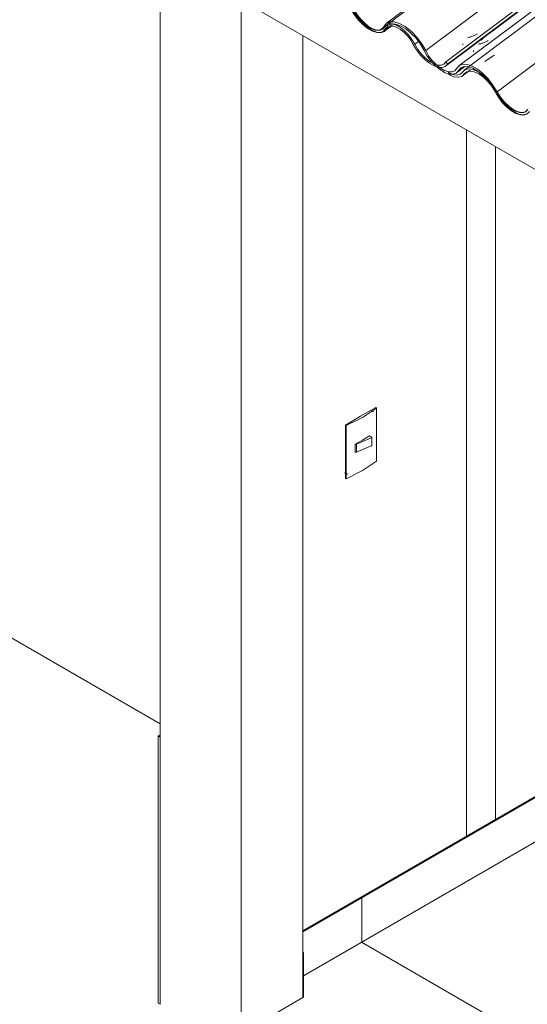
# Model space of a CAD drawing. Header units: metres. Extents: x -16.8 to 29.9, y -11.9 to 37.1.
# Tile 93 of 202: x 21.1 to 22, y -9.7 to -7.9. Entities that reach past the tile are written whole.
import ezdxf

# ---------------------------------------------------------------- set-up
doc = ezdxf.new("R2010")
doc.units = ezdxf.units.M
for name, color, linetype, lineweight in [('A-FLOR', 7, 'Continuous', 5), ('A-FLOR-PATT', 7, 'Continuous', 5), ('A-GLAZ-CWMG', 7, 'Continuous', 5), ('A-WALL', 7, 'Continuous', 5), ('A-WALL-PATT', 7, 'Continuous', 5), ('E-ELEC-FIXT', 7, 'Continuous', 5), ('E-LITE', 7, 'Continuous', 5), ('E-POWR-CNDT', 7, 'Continuous', 5), ('I-WALL', 7, 'Continuous', 5)]:
    doc.layers.add(name, color=color, linetype=linetype, lineweight=lineweight)
pattern_1 = [(324.313, (6.848, -5.534), (0.4067177, -0.1955534), [0.02066, -0.35491, 0.02066, -2.358]), (324.313, (6.848, -5.534), (0.4067177, -0.1955534), [-0.39622, -0.35491, 0.02066, -0.73047, -1.252]), (324.313, (6.848, -5.534), (0.4067177, -0.1955534), [-1.502, 0.02066, -0.35491, 0.02066, -0.85566]), (324.313, (6.848, -5.534), (0.4067177, -0.1955534), [-1.898, -0.22972, 0.02066, -0.60528]), (112.936, (7.001, -5.595), (-0.2914225, 0.4955388), [0.02153, -0.36985, 0.02153, -2.457]), (112.936, (7.001, -5.595), (-0.2914225, 0.4955388), [-0.4129, -0.36985, 0.02153, -0.76123, -1.305]), (112.936, (7.001, -5.595), (-0.2914225, 0.4955388), [-1.566, 0.02153, -0.36985, 0.02153, -0.89169]), (112.936, (7.001, -5.595), (-0.2914225, 0.4955388), [-1.978, -0.23939, 0.02153, -0.63077]), (222.823, (7.051, -5.439), (-0.1153037, -0.2999985), [0.01144, -0.19651, 0.01144, -1.306]), (222.823, (7.051, -5.439), (-0.1153037, -0.2999985), [-0.21938, -0.19651, 0.01144, -0.40445, -0.69315]), (222.823, (7.051, -5.439), (-0.1153037, -0.2999985), [-0.83178, 0.01144, -0.19651, 0.01144, -0.47377]), (222.823, (7.051, -5.439), (-0.1153037, -0.2999985), [-1.051, -0.12719, 0.01144, -0.33514])]

# ---------------------------------------------------------------- blocks, each defined once
blk = doc.blocks.new('FP_600-ISO_04')
at = {"layer": 'A-GLAZ-CWMG'}
blk.add_line((11.656, -3.1768), (5.3517, -7.9085), dxfattribs=at)
blk = doc.blocks.new('FP_601-ISO_04')
at = {"layer": 'A-GLAZ-CWMG', "color": 9, "true_color": 0xc0c0c0}
for p, q in [((5.5025, -7.9312), (5.501, -7.9315)), ((5.504, -7.9308), (5.5025, -7.9312)), ((5.5054, -7.9304), (5.504, -7.9308)), ((5.5069, -7.93), (5.5054, -7.9304)), ((5.5083, -7.9295), (5.5069, -7.93)), ((5.5097, -7.929), (5.5083, -7.9295)), ((5.511, -7.9285), (5.5097, -7.929)), ((5.5124, -7.9279), (5.511, -7.9285)), ((5.5137, -7.9273), (5.5124, -7.9279)), ((5.515, -7.9267), (5.5137, -7.9273)), ((5.5163, -7.926), (5.515, -7.9267)), ((5.5176, -7.9253), (5.5163, -7.926)), ((5.5188, -7.9245), (5.5176, -7.9253)), ((5.4916, -7.943), (5.4917, -7.9434)), ((5.4917, -7.9434), (5.4918, -7.9437)), ((5.4918, -7.9437), (5.4919, -7.944)), ((5.4919, -7.944), (5.4919, -7.9443)), ((5.4919, -7.9443), (5.492, -7.9445)), ((5.492, -7.9445), (5.4919, -7.9447)), ((5.4919, -7.9447), (5.4919, -7.9448)), ((5.4919, -7.9448), (5.4919, -7.9449))]:
    blk.add_line(p, q, dxfattribs=at)
blk = doc.blocks.new('FP_602-ISO_04')
at = {"layer": 'A-GLAZ-CWMG'}
blk.add_line((5.46, -7.984), (11.7741, -3.245), dxfattribs=at)
at = {"layer": 'A-GLAZ-CWMG', "color": 9, "true_color": 0xc0c0c0}
for p, q in [((5.5267, -7.9349), (5.5254, -7.936)), ((5.528, -7.9338), (5.5267, -7.9349)), ((5.5293, -7.9326), (5.528, -7.9338)), ((5.5305, -7.9314), (5.5293, -7.9326)), ((5.5036, -7.9514), (5.5034, -7.9511)), ((5.5038, -7.9516), (5.5036, -7.9514)), ((5.5039, -7.9518), (5.5038, -7.9516)), ((5.5039, -7.952), (5.5039, -7.9518)), ((5.504, -7.952), (5.5039, -7.952)), ((5.504, -7.9521), (5.504, -7.952))]:
    blk.add_line(p, q, dxfattribs=at)
blk = doc.blocks.new('FP_603-ISO_04')
at = {"layer": 'A-GLAZ-CWMG'}
blk.add_line((5.3484, -7.9198), (5.3623, -7.9094), dxfattribs=at)
blk = doc.blocks.new('Rectangular Mullion - Telha Fibrocimento - Ondulada-1908998-ISO_04')
at = {"layer": 'A-GLAZ-CWMG', "true_color": 0xc0c0c0}
h = blk.add_hatch(dxfattribs=at)
h.set_pattern_fill('FP_67', color=9, style=0, pattern_type=2)
h.set_pattern_definition([(352.943, (5.127, -6.381), (0.5141535, 0.0736507), [0.02137, -0.36719, 0.02137, -2.44]), (352.943, (5.127, -6.381), (0.5141535, 0.0736507), [-0.40993, -0.36719, 0.02137, -0.75575, -1.295]), (352.943, (5.127, -6.381), (0.5141535, 0.0736507), [-1.554, 0.02137, -0.36719, 0.02137, -0.88527]), (352.943, (5.127, -6.381), (0.5141535, 0.0736507), [-1.964, -0.23767, 0.02137, -0.62623]), (116.867, (5.319, -6.336), (-0.3683943, 0.452577), [0.02347, -0.40317, 0.02347, -2.679]), (116.867, (5.319, -6.336), (-0.3683943, 0.452577), [-0.4501, -0.40317, 0.02347, -0.82981, -1.422]), (116.867, (5.319, -6.336), (-0.3683943, 0.452577), [-1.707, 0.02347, -0.40317, 0.02347, -0.97202]), (116.867, (5.319, -6.336), (-0.3683943, 0.452577), [-2.157, -0.26096, 0.02347, -0.6876]), (239.918, (5.384, -6.07), (-0.1457585, -0.5262284), [0.02116, -0.36351, 0.02116, -2.415]), (239.918, (5.384, -6.07), (-0.1457585, -0.5262284), [-0.40582, -0.36351, 0.02116, -0.74817, -1.282]), (239.918, (5.384, -6.07), (-0.1457585, -0.5262284), [-1.539, 0.02116, -0.36351, 0.02116, -0.87639]), (239.918, (5.384, -6.07), (-0.1457585, -0.5262284), [-1.944, -0.23528, 0.02116, -0.61995])])
h.paths.add_polyline_path([(5.4634, -7.9802), (11.7731, -3.2444), (11.7682, -3.2416), (5.4604, -7.9759), (5.4613, -7.9771)])
h = blk.add_hatch(dxfattribs=at)
h.set_pattern_fill('FP_66', color=9, style=0, pattern_type=2)
h.set_pattern_definition(pattern_1)
h.paths.add_polyline_path([(5.4538, -7.9865), (5.4604, -7.9834), (5.4634, -7.9801), (5.4604, -7.9759), (5.457, -7.9801), (5.4505, -7.9821), (5.4458, -7.9821), (5.4441, -7.9822), (5.4491, -7.9863), (5.452, -7.9864)])
h.paths.add_polyline_path([(5.4434, -7.985), (5.4381, -7.9798), (5.4354, -7.978), (5.4283, -7.9734), (5.4207, -7.9668), (5.4141, -7.9595), (5.4068, -7.9493), (5.3967, -7.9328), (5.3887, -7.9232), (5.3801, -7.9154), (5.3742, -7.9114), (5.3667, -7.9078), (5.3608, -7.9066), (5.3589, -7.9075), (5.3534, -7.9106), (5.3486, -7.9159), (5.345, -7.9161), (5.338, -7.918), (5.3316, -7.9171), (5.3233, -7.9135), (5.3155, -7.9082), (5.3069, -7.9002), (5.3003, -7.8924), (5.2952, -7.8847), (5.2825, -7.8641), (5.2732, -7.8529), (5.2629, -7.8433), (5.2574, -7.8388), (5.2476, -7.8331), (5.2383, -7.8301), (5.2302, -7.8298), (5.2232, -7.833), (5.2197, -7.838), (5.2228, -7.841), (5.225, -7.8374), (5.2231, -7.8376), (5.2238, -7.834), (5.225, -7.8328), (5.2273, -7.8361), (5.2341, -7.8341), (5.2413, -7.8347), (5.2515, -7.8388), (5.2608, -7.8449), (5.2626, -7.8456), (5.2629, -7.8453), (5.2724, -7.8556), (5.2727, -7.8548), (5.2783, -7.8618), (5.2834, -7.8691), (5.3024, -7.8991), (5.3148, -7.911), (5.3233, -7.9169), (5.3307, -7.9204), (5.3372, -7.9221), (5.3424, -7.9223), (5.349, -7.919), (5.3549, -7.9123), (5.3606, -7.9107), (5.3664, -7.9114), (5.3742, -7.9148), (5.3812, -7.9197), (5.3884, -7.9264), (5.3937, -7.9328), (5.3984, -7.9399), (5.4091, -7.9571), (5.4172, -7.9668), (5.4266, -7.9755), (5.4338, -7.9805), (5.4428, -7.9848)])
h.paths.add_polyline_path([(5.2184, -7.8457), (5.2184, -7.8452), (5.2171, -7.8438)])
h.paths.add_polyline_path([(5.2131, -7.8478), (5.2136, -7.8468), (5.2107, -7.8471), (5.2022, -7.8453), (5.1978, -7.843), (5.1973, -7.841), (5.1943, -7.84), (5.194, -7.8414), (5.1815, -7.8318), (5.1727, -7.8226), (5.1661, -7.814), (5.1604, -7.8049), (5.1627, -7.8048), (5.1557, -7.7929), (5.1458, -7.7801), (5.1371, -7.7712), (5.1236, -7.7613), (5.1149, -7.757), (5.1076, -7.7549), (5.0985, -7.7554), (5.0927, -7.7586), (5.0858, -7.7668), (5.0807, -7.7688), (5.0744, -7.7685), (5.0655, -7.7651), (5.0572, -7.7598), (5.051, -7.7546), (5.0428, -7.7455), (5.0356, -7.7348), (5.0252, -7.7169), (5.0149, -7.7035), (5.0032, -7.692), (4.9917, -7.6837), (4.9839, -7.6795), (4.9725, -7.6768), (4.9661, -7.677), (4.9591, -7.6809), (4.9544, -7.6876), (4.9499, -7.6912), (4.9462, -7.6925), (4.9397, -7.692), (4.9318, -7.689), (4.9215, -7.6821), (4.9124, -7.6734), (4.9093, -7.67), (4.9015, -7.6589), (4.89, -7.6394), (4.8809, -7.6281), (4.867, -7.6157), (4.8603, -7.611), (4.8493, -7.6064), (4.8413, -7.6052), (4.834, -7.6071), (4.824, -7.616), (4.8185, -7.6172), (4.8112, -7.616), (4.8001, -7.6103), (4.7945, -7.6064), (4.7862, -7.5986), (4.7787, -7.5894), (4.7634, -7.5659), (4.7531, -7.5545), (4.7437, -7.5466), (4.7378, -7.5426), (4.7286, -7.5385), (4.7204, -7.5373), (4.7125, -7.5401), (4.7037, -7.5475), (4.6973, -7.5484), (4.6914, -7.5475), (4.6833, -7.5439), (4.6839, -7.5476), (4.693, -7.5517), (4.7012, -7.5529), (4.7087, -7.5503), (4.7169, -7.5428), (4.7231, -7.5415), (4.7329, -7.5439), (4.7418, -7.5487), (4.7495, -7.5545), (4.7568, -7.5617), (4.7653, -7.5728), (4.7787, -7.5932), (4.7862, -7.602), (4.7982, -7.6123), (4.8061, -7.6172), (4.8126, -7.6201), (4.8207, -7.6215), (4.8286, -7.6189), (4.8392, -7.6105), (4.842, -7.6095), (4.8515, -7.6108), (4.8603, -7.6147), (4.8684, -7.6201), (4.8773, -7.6281), (4.8823, -7.6334), (4.89, -7.6439), (4.903, -7.6655), (4.9134, -7.678), (4.9205, -7.6846), (4.9299, -7.6912), (4.9366, -7.6945), (4.9428, -7.6964), (4.9499, -7.6964), (4.956, -7.6931), (4.9633, -7.6837), (4.9697, -7.681), (4.9783, -7.6815), (4.9891, -7.6856), (4.9995, -7.6925), (5.0059, -7.6977), (5.0162, -7.7088), (5.0252, -7.7218), (5.0379, -7.7429), (5.0444, -7.7512), (5.0553, -7.7616), (5.0613, -7.7661), (5.0682, -7.7701), (5.0762, -7.7728), (5.075, -7.7699), (5.0832, -7.773), (5.0897, -7.7696), (5.0968, -7.7613), (5.1047, -7.759), (5.1115, -7.7596), (5.1217, -7.7637), (5.1316, -7.7702), (5.1393, -7.7769), (5.1478, -7.7864), (5.1563, -7.7988), (5.1697, -7.8202), (5.1773, -7.829), (5.1855, -7.8366), (5.194, -7.8425), (5.2012, -7.8459), (5.2062, -7.8476), (5.2118, -7.8478)])
h.paths.add_polyline_path([(5.2037, -7.8459), (5.2052, -7.8452), (5.2037, -7.8435), (5.2031, -7.8443)])
h.paths.add_polyline_path([(5.1896, -7.8367), (5.1896, -7.8365), (5.1854, -7.8332), (5.1855, -7.8354), (5.1896, -7.8367)])
at = {"layer": 'A-GLAZ-CWMG'}
for p, q in [((5.4604, -7.9759), (11.7682, -3.2416)), ((5.4634, -7.9802), (11.7731, -3.2444)), ((5.3519, -7.9158), (5.3582, -7.9111)), ((5.4036, -7.9439), (5.4104, -7.9389)), ((5.4634, -7.9802), (5.4604, -7.9759))]:
    blk.add_line(p, q, dxfattribs=at)
for points in [[(5.2892, -7.8795, 0), (5.2952, -7.8896, 0), (5.3024, -7.8991, 0), (5.3105, -7.9075, 0), (5.319, -7.9144, 0), (5.3275, -7.9193, 0), (5.3354, -7.922, 0), (5.3424, -7.9223, 0), (5.348, -7.9202, 0), (5.3519, -7.9158, 0)], [(5.3486, -7.9121, 0), (5.345, -7.9161, 0), (5.34, -7.918, 0), (5.3337, -7.9178, 0), (5.3266, -7.9154, 0), (5.319, -7.911, 0), (5.3113, -7.9048, 0), (5.304, -7.8972, 0), (5.2975, -7.8886, 0), (5.2921, -7.8795, 0)], [(5.4036, -7.9439, 0), (5.3984, -7.935, 0), (5.3921, -7.9267, 0), (5.3849, -7.9193, 0), (5.3774, -7.9132, 0), (5.37, -7.9089, 0), (5.363, -7.9066, 0), (5.3569, -7.9064, 0), (5.352, -7.9083, 0), (5.3486, -7.9121, 0)], [(5.3519, -7.9158, 0), (5.3549, -7.9123, 0), (5.3593, -7.9106, 0), (5.3647, -7.9108, 0), (5.3709, -7.9129, 0), (5.3776, -7.9167, 0), (5.3842, -7.9221, 0), (5.3906, -7.9287, 0), (5.3962, -7.9361, 0), (5.4008, -7.944, 0)], [(5.4008, -7.944, 0), (5.4068, -7.9541, 0), (5.4141, -7.9635, 0), (5.4221, -7.9719, 0), (5.4306, -7.9787, 0), (5.439, -7.9835, 0), (5.4469, -7.9862, 0), (5.4538, -7.9865, 0), (5.4595, -7.9845, 0), (5.4634, -7.9802, 0)], [(5.4429, -7.9814, 0), (5.4386, -7.9798, 0), (5.4309, -7.9755, 0), (5.4232, -7.9694, 0), (5.4157, -7.9618, 0), (5.4091, -7.9531, 0), (5.4036, -7.9439, 0)], [(5.4604, -7.9759, 0), (5.457, -7.9801, 0), (5.452, -7.9822, 0), (5.4458, -7.9821, 0), (5.4429, -7.9814, 0)]]:
    blk.add_polyline3d(points, dxfattribs=at)
for name in ['FP_600-ISO_04', 'FP_602-ISO_04', 'FP_601-ISO_04', 'FP_603-ISO_04']:
    blk.add_blockref(name, (0, 0), dxfattribs=at)
blk = doc.blocks.new('FP_606-ISO_04')
at = {"layer": 'A-GLAZ-CWMG'}
blk.add_line((5.48, -7.9964), (5.4955, -7.9847), dxfattribs=at)
blk = doc.blocks.new('FP_607-ISO_04')
at = {"layer": 'A-GLAZ-CWMG'}
blk.add_line((5.3461, -7.9199), (5.3601, -7.9094), dxfattribs=at)
blk = doc.blocks.new('FP_615-ISO_04')
at = {"layer": 'A-GLAZ-CWMG'}
blk.add_line((11.7402, -3.1103), (5.3515, -7.9054), dxfattribs=at)
blk = doc.blocks.new('FP_616-ISO_04')
at = {"layer": 'A-GLAZ-CWMG', "color": 9, "true_color": 0xc0c0c0}
for p, q in [((5.5311, -7.9406), (5.5298, -7.9411)), ((5.5324, -7.9401), (5.5311, -7.9406)), ((5.5336, -7.9395), (5.5324, -7.9401)), ((5.5349, -7.9389), (5.5336, -7.9395)), ((5.5361, -7.9383), (5.5349, -7.9389)), ((5.5373, -7.9377), (5.5361, -7.9383)), ((5.5384, -7.937), (5.5373, -7.9377)), ((5.5111, -7.9553), (5.5112, -7.9557)), ((5.5112, -7.9557), (5.5113, -7.9561)), ((5.5113, -7.9561), (5.5114, -7.9564)), ((5.5114, -7.9564), (5.5115, -7.9567)), ((5.5115, -7.9575), (5.5114, -7.9576)), ((5.5115, -7.9567), (5.5115, -7.957)), ((5.5115, -7.957), (5.5115, -7.9572)), ((5.5115, -7.9572), (5.5115, -7.9574)), ((5.5115, -7.9574), (5.5115, -7.9575)), ((5.5218, -7.9433), (5.5205, -7.9436)), ((5.5232, -7.943), (5.5218, -7.9433)), ((5.5246, -7.9427), (5.5232, -7.943)), ((5.5259, -7.9423), (5.5246, -7.9427)), ((5.5272, -7.942), (5.5259, -7.9423)), ((5.5285, -7.9415), (5.5272, -7.942)), ((5.5298, -7.9411), (5.5285, -7.9415))]:
    blk.add_line(p, q, dxfattribs=at)
blk = doc.blocks.new('FP_617-ISO_04')
at = {"layer": 'A-GLAZ-CWMG'}
blk.add_line((11.8733, -3.1882), (5.4846, -7.9832), dxfattribs=at)
at = {"layer": 'A-GLAZ-CWMG', "color": 9, "true_color": 0xc0c0c0}
blk.add_line((5.5324, -7.9754), (5.5494, -7.9635), dxfattribs=at)
blk = doc.blocks.new('Rectangular Mullion - Telha Fibrocimento - Ondulada-V605-ISO_04')
at = {"layer": 'A-GLAZ-CWMG'}
for p, q in [((5.4236, -7.9555), (11.732, -3.2207)), ((5.4927, -7.9851), (5.4837, -7.9919))]:
    blk.add_line(p, q, dxfattribs=at)
for points in [[(5.2865, -7.879, 0), (5.2926, -7.8894, 0), (5.3, -7.8992, 0), (5.3083, -7.9078, 0), (5.3171, -7.9148, 0), (5.3258, -7.9197, 0), (5.3339, -7.9222, 0), (5.3409, -7.9222, 0), (5.3464, -7.9197, 0), (5.3501, -7.9148, 0)], [(5.3462, -7.9125, 0), (5.3425, -7.9164, 0), (5.3372, -7.9182, 0), (5.3307, -7.9178, 0), (5.3233, -7.9151, 0), (5.3155, -7.9103, 0), (5.3077, -7.9038, 0), (5.3003, -7.8958, 0), (5.2938, -7.8869, 0), (5.2886, -7.8775, 0)], [(5.4236, -7.9555, 0), (5.4163, -7.9427, 0), (5.4072, -7.9306, 0), (5.3969, -7.9199, 0), (5.3862, -7.9114, 0), (5.3755, -7.9055, 0), (5.3656, -7.9025, 0), (5.3571, -7.9028, 0), (5.3505, -7.9061, 0), (5.3462, -7.9125, 0)], [(5.3501, -7.9148, 0), (5.3544, -7.9095, 0), (5.3606, -7.9068, 0), (5.3684, -7.9069, 0), (5.3774, -7.9098, 0), (5.387, -7.9154, 0), (5.3967, -7.9232, 0), (5.4059, -7.9328, 0), (5.4141, -7.9438, 0), (5.4207, -7.9553, 0)], [(5.4207, -7.9553, 0), (5.4266, -7.9656, 0), (5.4338, -7.9753, 0), (5.442, -7.9839, 0), (5.4506, -7.9909, 0), (5.4592, -7.9959, 0), (5.4672, -7.9985, 0), (5.4743, -7.9987, 0), (5.4799, -7.9965, 0), (5.4837, -7.9919, 0)], [(5.4428, -7.9811, 0), (5.4354, -7.9734, 0), (5.4289, -7.9647, 0), (5.4236, -7.9555, 0)], [(5.4803, -7.9884, 0), (5.4768, -7.9925, 0), (5.4717, -7.9945, 0), (5.4654, -7.9943, 0), (5.4582, -7.9919, 0), (5.4505, -7.9874, 0), (5.4428, -7.9811, 0)], [(5.5537, -8.0306, 0), (5.5468, -8.0187, 0), (5.5383, -8.0074, 0), (5.5287, -7.9975, 0), (5.5187, -7.9894, 0), (5.5087, -7.9837, 0), (5.4994, -7.9807, 0), (5.4913, -7.9805, 0), (5.4848, -7.9831, 0), (5.4803, -7.9884, 0)], [(5.4837, -7.9919, 0), (5.4879, -7.987, 0), (5.4938, -7.9847, 0), (5.5013, -7.9849, 0), (5.5098, -7.9877, 0), (5.5189, -7.993, 0), (5.5281, -8.0004, 0), (5.5368, -8.0095, 0), (5.5446, -8.0197, 0), (5.5509, -8.0306, 0)], [(5.5509, -8.0306, 0), (5.5569, -8.0408, 0), (5.5641, -8.0504, 0), (5.5722, -8.0589, 0), (5.5808, -8.0658, 0), (5.5892, -8.0707, 0), (5.5972, -8.0733, 0), (5.6042, -8.0736, 0), (5.6098, -8.0714, 0), (5.61, -8.0712, 0)], [(5.6103, -8.0633, 0), (5.6068, -8.0674, 0), (5.6017, -8.0693, 0), (5.5955, -8.0691, 0), (5.5883, -8.0667, 0), (5.5806, -8.0623, 0), (5.5729, -8.0561, 0), (5.5656, -8.0484, 0), (5.5591, -8.0398, 0), (5.5537, -8.0306, 0)]]:
    blk.add_polyline3d(points, dxfattribs=at)
for name in ['FP_615-ISO_04', 'FP_617-ISO_04', 'FP_616-ISO_04', 'FP_607-ISO_04', 'FP_606-ISO_04']:
    blk.add_blockref(name, (0, 0), dxfattribs=at)
blk = doc.blocks.new('FP_630-ISO_04')
at = {"layer": 'A-GLAZ-CWMG'}
blk.add_line((5.4913, -8.0018), (5.5052, -7.9913), dxfattribs=at)
blk = doc.blocks.new('FP_632-ISO_04')
at = {"layer": 'A-GLAZ-CWMG'}
blk.add_line((11.7987, -3.2595), (5.4941, -7.9915), dxfattribs=at)
blk = doc.blocks.new('Rectangular Mullion - Telha Fibrocimento - Ondulada-V626-ISO_04')
at = {"layer": 'A-GLAZ-CWMG', "true_color": 0xc0c0c0}
h = blk.add_hatch(dxfattribs=at)
h.set_pattern_fill('FP_66', color=9, style=0, pattern_type=2)
h.set_pattern_definition(pattern_1)
h.paths.add_polyline_path([(6.2359, -8.438), (6.2422, -8.4352), (6.2454, -8.4316), (6.2425, -8.4274), (6.2391, -8.4316), (6.2326, -8.4337), (6.2278, -8.4336), (6.2261, -8.4337), (6.2312, -8.4378), (6.2341, -8.4379)])
h.paths.add_polyline_path([(6.2254, -8.4365), (6.2202, -8.4313), (6.2175, -8.4296), (6.2103, -8.4249), (6.2027, -8.4183), (6.1961, -8.4111), (6.1882, -8.3997), (6.1788, -8.3843), (6.1708, -8.3747), (6.1622, -8.3669), (6.1563, -8.3629), (6.1488, -8.3594), (6.1428, -8.3581), (6.141, -8.359), (6.1356, -8.362), (6.1306, -8.3675), (6.1271, -8.3676), (6.1201, -8.3695), (6.1137, -8.3686), (6.1054, -8.365), (6.0976, -8.3597), (6.0897, -8.3526), (6.0824, -8.3439), (6.0772, -8.3362), (6.0645, -8.3157), (6.0552, -8.3044), (6.045, -8.2948), (6.0395, -8.2903), (6.0289, -8.2844), (6.0204, -8.2816), (6.0123, -8.2813), (6.0053, -8.2845), (6.0018, -8.2896), (6.0048, -8.2925), (6.0079, -8.2889), (6.0051, -8.2891), (6.0059, -8.2856), (6.0071, -8.2844), (6.0094, -8.2877), (6.0161, -8.2856), (6.0233, -8.2862), (6.0336, -8.2903), (6.0428, -8.2964), (6.0453, -8.2983), (6.0447, -8.2965), (6.0545, -8.3071), (6.0548, -8.3063), (6.0588, -8.3114), (6.0655, -8.3206), (6.0844, -8.3506), (6.0968, -8.3625), (6.1054, -8.3684), (6.1128, -8.3719), (6.1193, -8.3736), (6.1244, -8.3738), (6.131, -8.3706), (6.1371, -8.3638), (6.1427, -8.3622), (6.1485, -8.3629), (6.1562, -8.3663), (6.1633, -8.3712), (6.1704, -8.3779), (6.1758, -8.3844), (6.1805, -8.3914), (6.1912, -8.4086), (6.1983, -8.4173), (6.2087, -8.427), (6.2159, -8.4321), (6.2248, -8.4363)])
h.paths.add_polyline_path([(6.0005, -8.2972), (6.0005, -8.2967), (5.9991, -8.2953)])
h.paths.add_polyline_path([(5.9952, -8.2993), (5.9956, -8.2984), (5.9928, -8.2986), (5.9829, -8.2962), (5.9799, -8.2948), (5.9793, -8.2925), (5.9764, -8.2915), (5.9761, -8.293), (5.9636, -8.2833), (5.9548, -8.2742), (5.9482, -8.2655), (5.9424, -8.2564), (5.9448, -8.2564), (5.9378, -8.2444), (5.9278, -8.2317), (5.9191, -8.2227), (5.9056, -8.2129), (5.897, -8.2086), (5.8897, -8.2064), (5.8806, -8.2069), (5.8747, -8.2101), (5.8678, -8.2183), (5.8628, -8.2203), (5.8564, -8.2201), (5.8475, -8.2166), (5.8415, -8.2132), (5.8296, -8.2025), (5.8227, -8.1941), (5.8176, -8.1864), (5.8034, -8.1632), (5.7945, -8.1524), (5.7877, -8.1455), (5.7736, -8.1352), (5.7649, -8.1307), (5.7541, -8.1284), (5.748, -8.1286), (5.7412, -8.1325), (5.7344, -8.1413), (5.7319, -8.1427), (5.7361, -8.1419), (5.7409, -8.1409), (5.746, -8.135), (5.7541, -8.1324), (5.7567, -8.1326), (5.761, -8.1332), (5.7711, -8.1372), (5.7795, -8.1423), (5.7911, -8.1524), (5.8001, -8.1629), (5.8074, -8.1735), (5.8204, -8.1951), (5.8294, -8.2058), (5.8374, -8.2132), (5.8434, -8.2176), (5.8502, -8.2216), (5.8583, -8.2243), (5.857, -8.2214), (5.8653, -8.2245), (5.8718, -8.2212), (5.88, -8.2124), (5.8868, -8.2105), (5.8936, -8.2111), (5.9038, -8.2152), (5.9137, -8.2218), (5.9214, -8.2285), (5.9314, -8.24), (5.9384, -8.2503), (5.9518, -8.2718), (5.9593, -8.2805), (5.9676, -8.2881), (5.9761, -8.294), (5.9833, -8.2974), (5.9882, -8.2991), (5.9938, -8.2993)])
h.paths.add_polyline_path([(5.9857, -8.2974), (5.9872, -8.2967), (5.9857, -8.2951), (5.9852, -8.2959)])
h.paths.add_polyline_path([(5.9717, -8.2882), (5.9717, -8.288), (5.9675, -8.2847), (5.9676, -8.2869), (5.9717, -8.2882)])
h.paths.add_polyline_path([(5.5671, -8.0524), (5.5673, -8.0524), (5.5683, -8.0531)])
h.paths.add_polyline_path([(5.5762, -8.0611), (5.5766, -8.059), (5.5801, -8.0623), (5.5766, -8.0612)])
h.paths.add_polyline_path([(5.5947, -8.0717), (5.5947, -8.0693), (5.5955, -8.0693), (5.5962, -8.0709), (5.5955, -8.0713)])
h.paths.add_polyline_path([(5.7249, -8.148), (5.7248, -8.1472), (5.7151, -8.1431), (5.7065, -8.1374), (5.6979, -8.1295), (5.6902, -8.1206), (5.6848, -8.1126), (5.6721, -8.091), (5.6629, -8.0809), (5.6527, -8.0714), (5.6451, -8.0661), (5.6365, -8.0618), (5.6287, -8.06), (5.6221, -8.0604), (5.6178, -8.0619), (5.616, -8.0586), (5.6145, -8.0601), (5.6148, -8.0633), (5.6165, -8.0636), (5.6135, -8.0667), (5.6103, -8.0642), (5.6066, -8.0674), (5.6006, -8.0688), (5.5914, -8.0667), (5.5817, -8.0615), (5.5729, -8.0545), (5.5656, -8.0468), (5.5591, -8.0383), (5.5537, -8.0306), (5.5518, -8.0313), (5.5608, -8.0448), (5.5715, -8.0566), (5.5806, -8.0641), (5.5855, -8.0667), (5.5856, -8.0652), (5.5885, -8.0676), (5.5892, -8.0692), (5.5955, -8.0718), (5.6028, -8.073), (5.6103, -8.0708), (5.6213, -8.062), (5.6244, -8.0611), (5.633, -8.0621), (5.6424, -8.0662), (5.6516, -8.0726), (5.6593, -8.0796), (5.6678, -8.0895), (5.6743, -8.0992), (5.6862, -8.1186), (5.6955, -8.1295), (5.7034, -8.1368), (5.71, -8.1416), (5.7187, -8.146), (5.7248, -8.1479)])
h.paths.add_polyline_path([(5.5454, -8.0212), (5.5414, -8.0155), (5.5343, -8.0069), (5.5245, -7.9975), (5.5187, -7.9936), (5.5087, -7.9897), (5.5024, -7.9888), (5.4945, -7.9916), (5.4857, -7.999), (5.4799, -8), (5.4717, -7.9982), (5.466, -7.9956), (5.4672, -7.9985), (5.4658, -7.9985), (5.4659, -7.9991), (5.4751, -8.0032), (5.4837, -8.0043), (5.4908, -8.0018), (5.499, -7.9943), (5.5051, -7.993), (5.515, -7.9954), (5.5242, -8.0004), (5.533, -8.0074), (5.5407, -8.0155), (5.5446, -8.0202)])
at = {"layer": 'A-GLAZ-CWMG'}
for p, q in [((5.5545, -8.031), (11.8629, -3.2963)), ((5.4945, -7.9981), (5.4998, -7.9942)), ((5.4654, -7.9954), (5.4659, -7.9991))]:
    blk.add_line(p, q, dxfattribs=at)
for points in [[(5.4909, -7.9949, 0), (5.4867, -7.9988, 0), (5.4808, -8.0002, 0), (5.4735, -7.999, 0), (5.4654, -7.9954, 0)], [(5.5545, -8.031, 0), (5.5474, -8.0198, 0), (5.5389, -8.0095, 0), (5.5295, -8.0007, 0), (5.5199, -7.9941, 0), (5.5107, -7.99, 0), (5.5024, -7.9888, 0), (5.4957, -7.9905, 0), (5.4909, -7.9949, 0)], [(5.4945, -7.9981, 0), (5.499, -7.9943, 0), (5.5051, -7.993, 0), (5.5126, -7.9943, 0), (5.5209, -7.9981, 0), (5.5295, -8.0041, 0), (5.5378, -8.012, 0), (5.5454, -8.0213, 0), (5.5518, -8.0313, 0)], [(5.4659, -7.9991, 0), (5.4751, -8.0032, 0), (5.4833, -8.0044, 0), (5.4899, -8.0027, 0), (5.4945, -7.9981, 0)], [(5.611, -8.0636, 0), (5.6066, -8.0674, 0), (5.6006, -8.0688, 0), (5.5932, -8.0675, 0), (5.585, -8.0639, 0), (5.5766, -8.0579, 0), (5.5683, -8.0501, 0), (5.5608, -8.041, 0), (5.5545, -8.031, 0)], [(5.5518, -8.0313, 0), (5.5588, -8.0423, 0), (5.5671, -8.0524, 0), (5.5762, -8.0611, 0), (5.5856, -8.0676, 0), (5.5947, -8.0717, 0), (5.6028, -8.073, 0), (5.6095, -8.0715, 0), (5.6143, -8.0672, 0)]]:
    blk.add_polyline3d(points, dxfattribs=at)
for name in ['FP_632-ISO_04', 'FP_630-ISO_04']:
    blk.add_blockref(name, (0, 0), dxfattribs=at)
blk = doc.blocks.new('1_a_1 Interruptor_Conjunto 4x2 - b_Paralelo-2317014-ISO_04')
at = {"layer": 'E-ELEC-FIXT'}
for p, q in [((5.3043, -8.6257), (5.2764, -8.6418)), ((5.3322, -8.6096), (5.3043, -8.6257)), ((5.3337, -8.6105), (5.3322, -8.6096)), ((5.3337, -8.6105), (5.3337, -8.7079)), ((5.2764, -8.6418), (5.2779, -8.6427)), ((5.2764, -8.7393), (5.2764, -8.6418)), ((5.2779, -8.7402), (5.2779, -8.6427)), ((5.3241, -8.6637), (5.3206, -8.6616)), ((5.2944, -8.6912), (5.2944, -8.6765)), ((5.2967, -8.6768), (5.3238, -8.6654)), ((5.2967, -8.6768), (5.2967, -8.6915)), ((5.3238, -8.6801), (5.2967, -8.6915)), ((5.3247, -8.6792), (5.3247, -8.6645)), ((5.2779, -8.7402), (5.2764, -8.7393))]:
    blk.add_line(p, q, dxfattribs=at)
for points in [[(5.2779, -8.6427, 0), (5.308, -8.6278, 0), (5.3337, -8.6105, 0)], [(5.2944, -8.6765, 0), (5.308, -8.6692, 0), (5.3206, -8.6614, 0)], [(5.2944, -8.6767, 0), (5.2947, -8.6769, 0), (5.2951, -8.677, 0), (5.2955, -8.677, 0), (5.2959, -8.677, 0), (5.2964, -8.6769, 0), (5.2967, -8.6768, 0)], [(5.3238, -8.6654, 0), (5.3242, -8.6652, 0), (5.3245, -8.665, 0), (5.3246, -8.6647, 0), (5.3247, -8.6644, 0), (5.3246, -8.6641, 0), (5.3244, -8.6639, 0), (5.3241, -8.6637, 0)], [(5.3246, -8.6788, 0), (5.3247, -8.6791, 0), (5.3246, -8.6794, 0), (5.3245, -8.6797, 0), (5.3242, -8.6799, 0), (5.3238, -8.6801, 0)], [(5.2967, -8.6915, 0), (5.2964, -8.6916, 0), (5.2959, -8.6917, 0), (5.2955, -8.6917, 0), (5.2951, -8.6917, 0), (5.2947, -8.6916, 0), (5.2944, -8.6914, 0)], [(5.3337, -8.7079, 0), (5.308, -8.7253, 0), (5.2779, -8.7402, 0)]]:
    blk.add_polyline3d(points, dxfattribs=at)
blk = doc.blocks.new('PVC Corrugado Amarelo_Caixa de Luz 4x2 - PVC Corrugado Amarelo_Caixa de Luz 4x2-2317053-ISO_04')
at = {"layer": 'E-POWR-CNDT'}
for p, q in [((5.3242, -8.6152), (5.3232, -8.6147)), ((5.3282, -8.6176), (5.3263, -8.6164)), ((5.2754, -8.729), (5.2763, -8.7295)), ((5.2755, -8.7303), (5.2777, -8.7315)), ((5.2785, -8.7307), (5.2804, -8.7319))]:
    blk.add_line(p, q, dxfattribs=at)

msp = doc.modelspace()

# ---------------------------------------------------------------- hatches: boundary and pattern name
at = {"layer": 'A-FLOR-PATT', "true_color": 0x787878}
h = msp.add_hatch(dxfattribs=at)
h.set_pattern_fill('FP_63', color=8, style=0, pattern_type=2)
h.set_pattern_definition([(30, (25.52877, -7.385), (-0.424263, 0.244945), []), (150, (25.52877, -7.385), (-0.424263, -0.244945), [])])
h.paths.add_polyline_path([(22.7283, -10.471), (22.7283, -9.0029), (21.6054, -9.6512), (21.6054, -9.6904), (21.4909, -9.7566), (22.6457, -10.4233)])
at = {"layer": 'A-WALL-PATT', "true_color": 0x787878}
h = msp.add_hatch(dxfattribs=at)
h.set_pattern_fill('FP_86', color=8, style=0, pattern_type=2)
h.set_pattern_definition([(210, (22.98277, -8.773), (0.42426, -0.24494), []), (330, (22.98277, -8.773), (0.42426, 0.24494), [])])
h.paths.add_polyline_path([(21.604, -9.5704), (22.7283, -8.9213), (22.7283, -8.9197), (21.604, -9.5688)])
h = msp.add_hatch(dxfattribs=at)
h.set_pattern_fill('FP_85', color=8, style=0, pattern_type=2)
h.set_pattern_definition([(30, (22.98477, -8.855), (3e-06, 0.4899), []), (90, (22.98477, -8.855), (-0.42426, -0.24495), [])])
h.paths.add_polyline_path([(21.6054, -9.6512), (22.7283, -9.0029), (22.7283, -8.9213), (21.604, -9.5704), (21.604, -9.608), (21.6054, -9.6088)])

# ---------------------------------------------------------------- linework, layer by layer
at = {"layer": 'A-FLOR'}
for p, q in [((21.3424, -9.1892), (18.9028, -7.7807)), ((21.604, -9.6913), (21.4909, -9.7566))]:
    msp.add_line(p, q, dxfattribs=at)
at = {"layer": 'A-WALL'}
for p, q in [((21.604, -9.5688), (22.7283, -8.9197)), ((22.7283, -8.9213), (21.604, -9.5704)), ((21.6054, -9.6512), (22.7283, -9.0029)), ((21.604, -9.608), (21.6054, -9.6088)), ((21.6054, -9.6088), (21.604, -9.6096)), ((21.604, -9.6096), (21.604, -9.6913)), ((21.6054, -9.6904), (21.6054, -9.6088)), ((21.604, -9.6913), (21.6054, -9.6904))]:
    msp.add_line(p, q, dxfattribs=at)
at = {"layer": 'I-WALL'}
for p, q in [((21.3424, -7.6945), (21.3424, -9.7035)), ((21.4909, -9.7566), (21.4909, -7.8623)), ((21.4909, -7.8623), (22.7283, -8.5767)), ((21.604, -7.9276), (21.604, -9.6096)), ((21.9045, -8.1011), (21.9045, -9.3953)), ((21.9575, -9.3647), (21.9575, -8.1317)), ((21.3389, -9.2116), (21.3424, -9.2095)), ((21.3389, -9.7015), (21.3389, -9.2116)), ((21.3389, -9.2116), (21.3424, -9.2136)), ((21.3424, -9.7035), (21.3389, -9.7015))]:
    msp.add_line(p, q, dxfattribs=at)

# ---------------------------------------------------------------- block references
at = {"layer": 'A-GLAZ-CWMG'}
for name in ['Rectangular Mullion - Telha Fibrocimento - Ondulada-1908998-ISO_04', 'Rectangular Mullion - Telha Fibrocimento - Ondulada-V605-ISO_04', 'Rectangular Mullion - Telha Fibrocimento - Ondulada-V626-ISO_04']:
    msp.add_blockref(name, (16.4058, 0), dxfattribs=at)
at = {"layer": 'E-LITE'}
msp.add_blockref('1_a_1 Interruptor_Conjunto 4x2 - b_Paralelo-2317014-ISO_04', (16.4058, 0), dxfattribs=at)
at = {"layer": 'E-POWR-CNDT'}
msp.add_blockref('PVC Corrugado Amarelo_Caixa de Luz 4x2 - PVC Corrugado Amarelo_Caixa de Luz 4x2-2317053-ISO_04', (16.4058, 0), dxfattribs=at)

doc.saveas('drawing.dxf')
